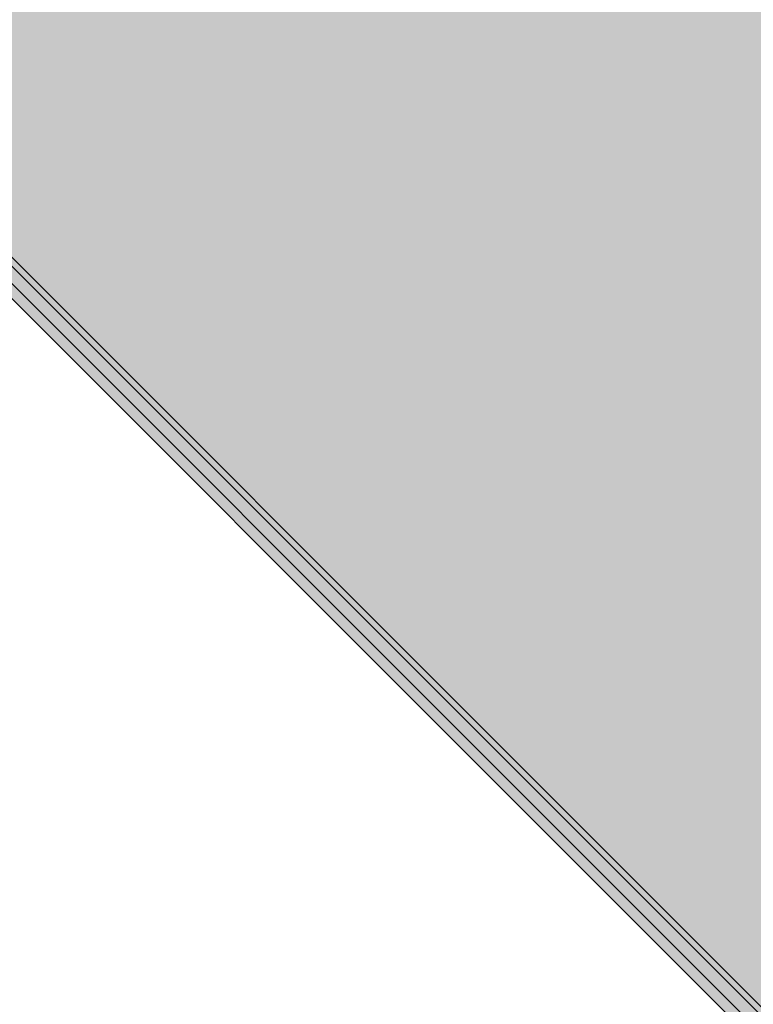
# Model space of a CAD drawing. Header units: metres. Extents: x 2172.2 to 2210.6, y 415.3 to 458.1.
# Tile 62 of 168: x 2205.6 to 2208, y 431.2 to 434.4. Entities that reach past the tile are written whole.
import ezdxf

# ---------------------------------------------------------------- set-up
doc = ezdxf.new("R2010")
doc.units = ezdxf.units.M
doc.layers.add('NC_N1_FLOOR_DECOR', color=32, linetype='CONTINUOUS', lineweight=13)

# ---------------------------------------------------------------- blocks, each defined once
blk = doc.blocks.new('NC_N1_MIXED_FLOOR_TRIANGLE_L_3')
at = {"true_color": 0xeff0ee}
h = blk.add_hatch(color=256, dxfattribs=at)
h.dxf.hatch_style = 1
h.paths.add_polyline_path([(20.1194, 2.6407), (20.1194, 2.6399), (20.1195, 2.6395), (20.1202, 2.6236), (20.1205, 2.6212), (20.1209, 2.6188), (20.1217, 2.6165), (20.1226, 2.6142), (20.1238, 2.612), (20.1251, 2.61), (20.1267, 2.6081), (20.1284, 2.6064), (20.1303, 2.6048), (20.1323, 2.6034), (20.1345, 2.6023), (20.1368, 2.6013), (20.1391, 2.6006), (20.1415, 2.6001), (20.143, 2.6), (20.144, 2.5999), (20.1598, 2.5991), (20.1611, 2.5991), (20.2171, 2.5991), (20.2514, 2.5991), (20.2514, -5.093), (12.4273, 2.7311), (20.1194, 2.7311), (20.1194, 2.6753)])
at = {"color": 0, "linetype": 'CONTINUOUS', "lineweight": -2, "true_color": 0xa5b2b8}
blk.add_lwpolyline([(20.2514, 2.5991), (20.2514, -5.093), (12.4273, 2.7311)], dxfattribs=at)
at = {"color": 0, "linetype": 'CONTINUOUS', "lineweight": -2, "true_color": 0xa38246}
for points in [[(20.2164, 2.5641), (20.2164, -5.0085), (12.5118, 2.6961)], [(20.1564, 2.5042), (20.1564, -4.8636), (12.6567, 2.6361)]]:
    blk.add_lwpolyline(points, dxfattribs=at)
at = {"color": 0, "linetype": 'CONTINUOUS', "lineweight": -2, "true_color": 0x778fa0}
blk.add_lwpolyline([(20.1764, 2.5241), (20.1764, -4.9119), (12.6084, 2.6561)], dxfattribs=at)

msp = doc.modelspace()

# ---------------------------------------------------------------- block references
at = {"layer": 'NC_N1_FLOOR_DECOR', "linetype": 'CONTINUOUS'}
msp.add_blockref('NC_N1_MIXED_FLOOR_TRIANGLE_L_3', (2190, 434), dxfattribs=at)

doc.saveas('drawing.dxf')
